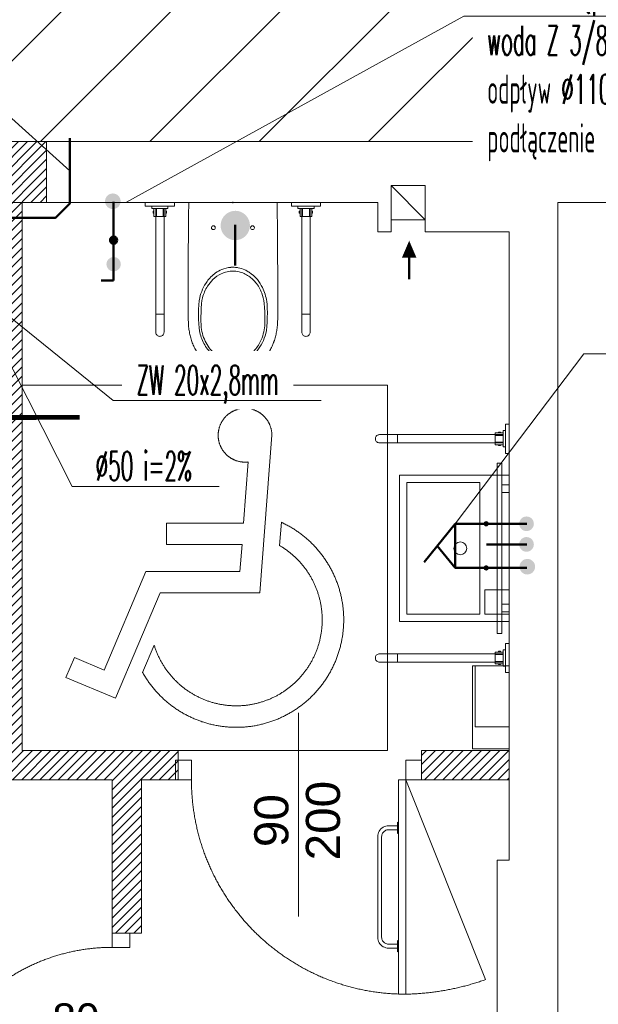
# Model space of a CAD drawing. Header units: millimetres. Extents: x -55054 to 44305, y -132338 to 49528.
# Tile 7 of 72: x 30292 to 32669, y -125379 to -121337. Entities that reach past the tile are written whole.
import ezdxf
from ezdxf import colors
from ezdxf.entities.mleader import LeaderData, LeaderLine
from ezdxf.enums import TextEntityAlignment as Align
from ezdxf.math import Vec2, Vec3

# ---------------------------------------------------------------- set-up
doc = ezdxf.new("R2010")
doc.units = ezdxf.units.MM
doc.header["$LTSCALE"] = 100
for name, pattern in [('DASHDOT', [25.4, 12.7, -6.35, 0, -6.35]), ('Kosów OSP 27-03-2026_xref$0$DASHED', [0.75, 0.5, -0.25]), ('Kosów OSP 27-03-2026_xref$0$HIDDEN', [0.375, 0.25, -0.125])]:
    doc.linetypes.add(name, pattern=pattern)
for name, color, linetype, lineweight in [('.WK_CW', 1, 'DASHDOT', 50), ('.WK_KANALIZACJA_SANITARNA', 30, 'Continuous', 50), ('.WK_WODA_OPIS', 7, 'Continuous', 13), ('.WK_ZW', 5, 'Continuous', 50), ('.XREF', 251, 'Continuous', 5), ('IS Woda', 7, 'Continuous', 0), ('Kosów OSP 27-03-2026_xref$0$A-wentyl', 8, 'Continuous', 5), ('Kosów OSP 27-03-2026_xref$0$A_drzwi', 8, 'Continuous', 5), ('Kosów OSP 27-03-2026_xref$0$A_hatch', 8, 'Continuous', 5), ('Kosów OSP 27-03-2026_xref$0$A_meble', 8, 'Continuous', 5), ('Kosów OSP 27-03-2026_xref$0$A_meble kuchnia lazienka', 8, 'Continuous', 5), ('Kosów OSP 27-03-2026_xref$0$A_meble łazienka i kuchnia', 8, 'Continuous', 5), ('Kosów OSP 27-03-2026_xref$0$A_opis pom', 8, 'Continuous', 5), ('Kosów OSP 27-03-2026_xref$0$A_opis stolarki', 8, 'Continuous', 5), ('Kosów OSP 27-03-2026_xref$0$A_SC_MUROWANA_DZIAŁOWA', 8, 'Continuous', 5), ('Kosów OSP 27-03-2026_xref$0$a_sciany nowe', 8, 'Continuous', 5), ('Kosów OSP 27-03-2026_xref$0$Arbeitspunkt(DIN)', 8, 'Continuous', 5), ('Kosów OSP 27-03-2026_xref$0$GEB-BEZUG', 8, 'Continuous', 5), ('Kosów OSP 27-03-2026_xref$0$GEB-KONTUR-A', 8, 'Continuous', 5), ('MSP-w-urządzenia', 60, 'Continuous', 50)]:
    doc.layers.add(name, color=color, linetype=linetype, lineweight=lineweight)
doc.styles.add('Kosów OSP 27-03-2026_xref$0$dar-styl', font='arial.ttf')
doc.styles.add('WYMIARY', font='romans.shx', dxfattribs={"width": 0.7})
doc.linetypes.add('CIR', pattern='A,2000,[19,dgnlstyle-lstyle.shx,S=1.684127,R=0,X=0,Y=0],2000,0,-250', length=4500)

# ---------------------------------------------------------------- blocks, each defined once
blk = doc.blocks.new('_None')
blk = doc.blocks.new('zawór WC P')
at = {"ltscale": 0.5}
h = blk.add_hatch(color=256, dxfattribs=at)
edge = h.paths.add_edge_path()
edge.add_arc((-98.5, 0), 29.7, 90.0003, 450.0003)
h = blk.add_hatch(color=256, dxfattribs=at)
edge = h.paths.add_edge_path()
edge.add_arc((0, 0), 14.8, 0, 360)
for p in [(-165.9, 51.3), (-14.8, 0)]:
    blk.add_line(p, (-165.9, 0), dxfattribs=at)
blk.add_circle((0, 0), 14.8, dxfattribs=at)
blk = doc.blocks.new('Kosów OSP 27-03-2026_xref$0$uchwyt_wc')
at = {"layer": 'Kosów OSP 27-03-2026_xref$0$A_meble'}
for p, q in [((-6, 0), (6, 0)), ((-6, -1.5), (-6, 0)), ((6, 0), (6, -1.5)), ((6, -1.5), (-6, -1.5)), ((-3.337, -1.5), (3.337, -1.5)), ((-3.337, -2.417), (-3.337, -1.5)), ((3.337, -2.417), (-3.337, -2.417)), ((-2.737, -3.52), (-2.433, -3.52)), ((-2.737, -4.4), (-2.737, -3.52)), ((-2.433, -2.417), (-1.7, -2.417)), ((-2.433, -5.698), (-2.433, -2.417)), ((-2.433, -3.52), (-2.433, -4.4)), ((-1.7, -2.417), (-1.7, -5.698)), ((-1.4, -5.698), (-1.4, -2.417)), ((1.4, -5.698), (1.4, -2.417)), ((2.434, -2.417), (1.7, -2.417)), ((1.7, -2.417), (1.7, -5.698)), ((2.434, -5.698), (2.434, -2.417)), ((2.737, -3.52), (2.434, -3.52)), ((2.434, -3.52), (2.434, -4.4)), ((2.737, -4.4), (2.737, -3.52)), ((3.337, -1.5), (3.337, -2.417)), ((-2.433, -4.4), (-2.737, -4.4)), ((-1.7, -5.698), (-2.433, -5.698)), ((-1.7, -5.698), (1.7, -5.698)), ((1.7, -5.698), (2.434, -5.698)), ((2.434, -4.4), (2.737, -4.4))]:
    blk.add_line(p, q, dxfattribs=at)
at = {"layer": 'Kosów OSP 27-03-2026_xref$0$A_meble', "linetype": 'Kosów OSP 27-03-2026_xref$0$HIDDEN', "ltscale": 20}
for p, q in [((-1.7, -2.417), (-1.7, -45.9)), ((1.7, -2.417), (1.7, -45.9)), ((-1.7, -45.9), (1.7, -45.9)), ((-1.7, -45.9), (-1.7, -53.26703)), ((1.7, -45.9), (1.7, -53.267)), ((-1.67417, -53.5622), (-1.7, -53.267)), ((-1.59748, -53.84843), (-1.67417, -53.5622)), ((-1.47225, -54.11699), (-1.59748, -53.84843)), ((-1.30229, -54.35972), (-1.47225, -54.11699)), ((-1.09274, -54.56927), (-1.30229, -54.35972)), ((-0.85001, -54.73924), (-1.09274, -54.56927)), ((-0.58145, -54.86447), (-0.85001, -54.73924)), ((-0.29522, -54.94117), (-0.58145, -54.86447)), ((-0.00003, -54.967), (-0.29522, -54.94117)), ((0.29517, -54.94118), (-0.00003, -54.967)), ((0.58143, -54.86448), (0.29517, -54.94118)), ((0.84999, -54.73925), (0.58143, -54.86448)), ((1.09272, -54.56929), (0.84999, -54.73925)), ((1.30225, -54.35976), (1.09272, -54.56929)), ((1.47222, -54.11703), (1.30225, -54.35976)), ((1.59746, -53.84847), (1.47222, -54.11703)), ((1.67417, -53.56222), (1.59746, -53.84847)), ((1.69999, -53.267), (1.67417, -53.56222))]:
    blk.add_line(p, q, dxfattribs=at)
blk = doc.blocks.new('Kosów OSP 27-03-2026_xref$0$Einfügepunkt')
at = {"layer": 'Kosów OSP 27-03-2026_xref$0$GEB-BEZUG'}
for p, q in [((-0.7, -0.7), (0.7, 0.7)), ((-0.7, 0.7), (0.7, -0.7))]:
    blk.add_line(p, q, dxfattribs=at)
blk = doc.blocks.new('Kosów OSP 27-03-2026_xref$0$A$C38E57718')
at = {"layer": 'Kosów OSP 27-03-2026_xref$0$Arbeitspunkt(DIN)', "color": 0, "ltscale": 25}
for q in [(175, 530.4), (177.5, 532.9), (180, 530.4), (177.5, 527.9)]:
    blk.add_line((177.5, 530.4), q, dxfattribs=at)
at = {"layer": 'Kosów OSP 27-03-2026_xref$0$GEB-KONTUR-A', "color": 0, "ltscale": 25}
for q in [(2.5, 530.4), (352.5, 530.4)]:
    blk.add_line((177.5, 530.4), q, dxfattribs=at)
for centre in [(100, 430.4), (255, 430.4)]:
    blk.add_circle(centre, 7.5, dxfattribs=at)
for points, knots in [([(0, 125.5), (0, 139.8), (0, 148.1), (0, 154.8), (0, 157.9), (0, 160.7), (0, 163.6), (0.1, 169.9), (0.1, 176.3), (0.1, 182.6), (0.3, 266.4), (1.1, 446.6), (2.5, 530.4)], [136.635416, 136.635416, 136.635416, 136.635416, 150.143042, 150.143042, 150.143042, 156.42736, 156.42736, 156.42736, 170.243588, 170.243588, 170.243588, 352.757439, 352.757439, 352.757439, 352.757439]), ([(355, 125.5), (355, 145.7), (355, 158.9), (354.9, 172.4), (354.9, 178.4), (354.9, 184.4), (354.9, 191.2), (354.9, 193.5), (354.9, 195.9), (354.9, 198.4), (354.5, 399.5), (353.3, 481), (352.5, 530.4)], [-39.988679, -39.988679, -39.988679, -39.988679, -38.055534, -38.055534, -38.055534, -37.200606, -37.200606, -37.200606, -36.906879, -36.906879, -36.906879, -24.523519, -24.523519, -24.523519, -24.523519]), ([(177.5, 273.9), (174.9, 273.9), (173.3, 273.9), (170.9, 273.7), (170.2, 273.7), (169.4, 273.6), (168.6, 273.6), (156.5, 272.6), (144.6, 269.5), (133.3, 264.8), (124.7, 261.2), (116.5, 256.6), (108.9, 251.3), (95.8, 242), (84.2, 230.4), (74.8, 217.3), (61, 198.3), (51.4, 176.2), (46.2, 153.2), (39.9, 125.9), (39.6, 49.1), (45.2, 21.7), (48.7, 4.4), (54.5, -12.4), (62.7, -27.9), (66.8, -35.6), (71.5, -43), (76.8, -50), (81.2, -55.9), (86.2, -61.6), (91.3, -66.7), (101.4, -76.6), (112.4, -84.6), (124, -90.7), (132.8, -95.2), (141.8, -98.6), (150.8, -100.9), (155.2, -102), (159.7, -102.9), (164.2, -103.4), (165.4, -103.6), (166.7, -103.7), (168, -103.8), (168.8, -103.9), (169.6, -104), (170.4, -104), (171.2, -104.1), (171.8, -104.1), (172.5, -104.2), (173.9, -104.2), (175.2, -104.3), (177.5, -104.3)], [28.004394, 28.004394, 28.004394, 28.004394, 29.30293, 29.30293, 29.30293, 29.708106, 29.708106, 29.708106, 35.957168, 35.957168, 35.957168, 40.748496, 40.748496, 40.748496, 48.999006, 48.999006, 48.999006, 61.003951, 61.003951, 61.003951, 75.223725, 75.223725, 75.223725, 84.195471, 84.195471, 84.195471, 88.66493, 88.66493, 88.66493, 92.450229, 92.450229, 92.450229, 99.872486, 99.872486, 99.872486, 105.491598, 105.491598, 105.491598, 108.301154, 108.301154, 108.301154, 109.096432, 109.096432, 109.096432, 109.613684, 109.613684, 109.613684, 110.098037, 110.098037, 110.098037, 111.11071, 111.11071, 111.11071, 111.11071]), ([(177.5, -104.3), (192.7, -104.3), (207.9, -100.9), (222, -94.9), (233.3, -90.1), (243.9, -83.6), (253.5, -75.8), (260.6, -70.1), (267.1, -63.6), (273, -56.5), (289.5, -37), (301.1, -13.2), (307.6, 11.8), (314.2, 37.4), (315.5, 112.5), (311.6, 138.6), (308.7, 157.8), (303, 176.7), (294.3, 194.1), (288.8, 205.1), (282.1, 215.5), (274.3, 225), (267.5, 233.2), (259.9, 240.7), (251.6, 247.2), (247.3, 250.6), (242.8, 253.6), (238.2, 256.4), (233.8, 259.1), (229.3, 261.5), (224.7, 263.5), (216, 267.4), (207.1, 270.2), (198.3, 271.9), (196.5, 272.3), (194.7, 272.6), (192.9, 272.8), (191.1, 273.1), (189.3, 273.3), (187.7, 273.5), (183.2, 273.9), (179.7, 273.9), (177.5, 273.9)], [27.869313, 27.869313, 27.869313, 27.869313, 41.575299, 41.575299, 41.575299, 52.635245, 52.635245, 52.635245, 60.846531, 60.846531, 60.846531, 83.793908, 83.793908, 83.793908, 107.299488, 107.299488, 107.299488, 124.629767, 124.629767, 124.629767, 135.606929, 135.606929, 135.606929, 145.142378, 145.142378, 145.142378, 150.002975, 150.002975, 150.002975, 154.620799, 154.620799, 154.620799, 163.457755, 163.457755, 163.457755, 165.242625, 165.242625, 165.242625, 167.08043, 167.08043, 167.08043, 172.29471, 172.29471, 172.29471, 172.29471]), ([(177.5, -95.6), (174.7, -95.6), (173.5, -95.5), (171.7, -95.4), (170.8, -95.4), (169.8, -95.3), (168.8, -95.2), (156.7, -94.1), (144.4, -90.8), (132.3, -85.2), (121.3, -80.1), (110.7, -73), (100.9, -64.1), (96.4, -59.9), (92, -55.4), (87.9, -50.4), (81.6, -42.8), (76.1, -34.6), (71.4, -25.9), (61.1, -6.8), (54.6, 14.3), (52, 35.9), (49.2, 59.1), (50.9, 131), (57, 153.5), (61.4, 169.7), (68.1, 185.2), (77.1, 199.3), (83.1, 208.6), (90.1, 217.3), (98.1, 225), (107.9, 234.5), (119.1, 242.5), (131.5, 248.3), (138.8, 251.8), (146.5, 254.5), (154.4, 256.3), (158.3, 257.2), (162.3, 257.9), (166.3, 258.3), (167.7, 258.5), (169.1, 258.6), (170.5, 258.7), (171.4, 258.8), (172.2, 258.8), (172.9, 258.9), (174.4, 258.9), (175.7, 259), (177.5, 259)], [-103.361031, -103.361031, -103.361031, -103.361031, -102.153064, -102.153064, -102.153064, -101.528375, -101.528375, -101.528375, -93.878439, -93.878439, -93.878439, -86.883114, -86.883114, -86.883114, -83.612115, -83.612115, -83.612115, -78.557039, -78.557039, -78.557039, -67.467319, -67.467319, -67.467319, -55.592933, -55.592933, -55.592933, -47.056013, -47.056013, -47.056013, -41.373665, -41.373665, -41.373665, -34.377625, -34.377625, -34.377625, -30.214393, -30.214393, -30.214393, -28.132777, -28.132777, -28.132777, -27.409104, -27.409104, -27.409104, -26.969776, -26.969776, -26.969776, -26.051161, -26.051161, -26.051161, -26.051161]), ([(177.5, 259), (179.7, 259), (180.9, 258.9), (182.2, 258.9), (182.9, 258.8), (183.6, 258.8), (184.4, 258.7), (185.8, 258.6), (187.2, 258.5), (188.5, 258.4), (198, 257.3), (207.5, 254.9), (217, 251.2), (223.4, 248.6), (229.8, 245.4), (235.7, 241.6), (247.7, 234.2), (258.3, 224.7), (267.3, 213.8), (277.8, 201.2), (286, 186.8), (292.1, 171.5), (301.1, 148.6), (305.1, 123.7), (304.2, 50.8), (303.3, 28.7), (298.5, 6.8), (289.7, -13.4), (283.4, -27.9), (274.9, -41.6), (264.5, -53.5), (258.3, -60.5), (251.4, -66.9), (243.9, -72.5), (235.8, -78.5), (226.9, -83.6), (217.5, -87.5), (211, -90.1), (204.3, -92.2), (197.4, -93.6), (194, -94.2), (190.6, -94.8), (187.1, -95.1), (186, -95.2), (184.9, -95.3), (183.8, -95.4), (182.8, -95.4), (181.9, -95.5), (181.1, -95.5), (180, -95.6), (178.9, -95.6), (177.5, -95.6)], [-106.662909, -106.662909, -106.662909, -106.662909, -105.765178, -105.765178, -105.765178, -105.284451, -105.284451, -105.284451, -104.454433, -104.454433, -104.454433, -98.802572, -98.802572, -98.802572, -94.942827, -94.942827, -94.942827, -87.250993, -87.250993, -87.250993, -78.322759, -78.322759, -78.322759, -64.937868, -64.937868, -64.937868, -53.01013, -53.01013, -53.01013, -44.378776, -44.378776, -44.378776, -39.277967, -39.277967, -39.277967, -33.739841, -33.739841, -33.739841, -29.916854, -29.916854, -29.916854, -28.005361, -28.005361, -28.005361, -27.410755, -27.410755, -27.410755, -26.832864, -26.832864, -26.832864, -26.093867, -26.093867, -26.093867, -26.093867]), ([(0, 125.5), (0, 122.5), (0, 120.7), (0.1, 119), (0.1, 117.9), (0.1, 116.9), (0.1, 115.7), (0.1, 114.4), (0.2, 113.1), (0.2, 111.9), (0.5, 55), (1.1, 46.3), (2.1, 37.7), (2.8, 31.1), (3.8, 24.6), (4.9, 18.1), (6.1, 11.6), (7.5, 5.1), (9.2, -1.3), (10.9, -7.7), (12.8, -14), (15, -20.2), (17.2, -26.4), (19.6, -32.6), (22.4, -38.6), (25.2, -44.6), (28.2, -50.5), (31.6, -56.2), (34.9, -61.9), (38.5, -67.4), (42.5, -72.7), (46.4, -78.1), (50.6, -83.2), (55, -88.1), (59.5, -92.9), (64.2, -97.6), (69.2, -101.9), (74.1, -106.3), (79.3, -110.4), (84.8, -114.2), (90.2, -118), (95.8, -121.5), (101.6, -124.6), (107.4, -127.8), (113.4, -130.6), (119.5, -133.1), (125.7, -135.5), (131.9, -137.6), (138.3, -139.4), (144.7, -141.1), (151.2, -142.4), (157.7, -143.3), (161, -143.7), (164.2, -144.1), (167.4, -144.3), (169, -144.4), (170.7, -144.5), (172.3, -144.6), (172.9, -144.6), (173.6, -144.6), (174.2, -144.6), (175, -144.6), (175.8, -144.6), (177.5, -144.6)], [-332.189937, -332.189937, -332.189937, -332.189937, -329.218237, -329.218237, -329.218237, -327.146226, -327.146226, -327.146226, -325.016181, -325.016181, -325.016181, -310.461173, -310.461173, -310.461173, -299.344875, -299.344875, -299.344875, -288.179961, -288.179961, -288.179961, -276.990983, -276.990983, -276.990983, -265.824355, -265.824355, -265.824355, -254.649596, -254.649596, -254.649596, -243.397422, -243.397422, -243.397422, -232.139051, -232.139051, -232.139051, -220.947153, -220.947153, -220.947153, -209.75001, -209.75001, -209.75001, -198.530298, -198.530298, -198.530298, -187.308564, -187.308564, -187.308564, -176.091701, -176.091701, -176.091701, -164.862462, -164.862462, -164.862462, -159.345705, -159.345705, -159.345705, -156.587327, -156.587327, -156.587327, -155.463134, -155.463134, -155.463134, -153.828948, -153.828948, -153.828948, -153.828948]), ([(177.5, -144.6), (181, -144.6), (183.1, -144.6), (185.5, -144.4), (186.4, -144.4), (187.4, -144.3), (188.5, -144.2), (189.7, -144.1), (190.8, -144), (191.9, -143.9), (193.7, -143.7), (195.5, -143.5), (197.3, -143.3), (203.8, -142.4), (210.3, -141.1), (216.7, -139.4), (223.1, -137.6), (229.3, -135.5), (235.5, -133.1), (241.5, -130.6), (247.5, -127.8), (253.4, -124.6), (259.1, -121.5), (264.7, -118), (270.2, -114.2), (275.6, -110.4), (280.8, -106.4), (285.8, -101.9), (288.3, -99.8), (290.7, -97.5), (293.1, -95.2), (295.2, -93.1), (297.3, -91), (299.4, -88.7), (299.6, -88.5), (299.8, -88.3), (300, -88.1), (304.1, -83.6), (308.3, -78.5), (312.5, -72.7), (316.2, -67.7), (319.9, -62.2), (323.4, -56.2), (326.6, -50.8), (329.7, -44.9), (332.6, -38.6), (334.8, -33.9), (336.8, -28.8), (338.7, -23.9), (339.2, -22.7), (339.6, -21.4), (340, -20.2), (342.3, -13.9), (344.2, -7.6), (345.8, -1.3), (347.5, 5.2), (348.9, 11.7), (350.1, 18.1), (351.3, 24.7), (352.2, 31.3), (352.9, 37.7), (353.7, 44.9), (354.2, 52), (354.6, 58.8), (354.7, 60.5), (354.7, 62.2), (354.8, 111.9), (354.9, 116.4), (355, 120.1), (355, 125.5)], [-249.468063, -249.468063, -249.468063, -249.468063, -247.389424, -247.389424, -247.389424, -246.552522, -246.552522, -246.552522, -245.702741, -245.702741, -245.702741, -244.35302, -244.35302, -244.35302, -239.388605, -239.388605, -239.388605, -234.427585, -234.427585, -234.427585, -229.540403, -229.540403, -229.540403, -224.79559, -224.79559, -224.79559, -220.188204, -220.188204, -220.188204, -217.927696, -217.927696, -217.927696, -215.977622, -215.977622, -215.977622, -215.800489, -215.800489, -215.800489, -212.034758, -212.034758, -212.034758, -208.731053, -208.731053, -208.731053, -205.760278, -205.760278, -205.760278, -203.531859, -203.531859, -203.531859, -202.989756, -202.989756, -202.989756, -200.163456, -200.163456, -200.163456, -197.251602, -197.251602, -197.251602, -194.233435, -194.233435, -194.233435, -190.848719, -190.848719, -190.848719, -190.015237, -190.015237, -190.015237, -187.464004, -187.464004, -187.464004, -187.464004])]:
    blk.add_open_spline(points, degree=3, knots=knots, dxfattribs=at)
at = {"color": 0, "ltscale": 25}
blk.add_blockref('Kosów OSP 27-03-2026_xref$0$Einfügepunkt', (177.5, 530.4), dxfattribs=at)
blk = doc.blocks.new('Kosów OSP 27-03-2026_xref$0$mw_niepelnosprawni_symbol_001')
at = {"color": 0, "linetype": 'Kosów OSP 27-03-2026_xref$0$DASHED', "lineweight": 0, "ltscale": 25}
for p, q in [((-75, 75), (-75, -75)), ((75, 75), (-75, 75)), ((75, -75), (75, 75)), ((-22.61, -10.31), (-27.54, 54.43)), ((-15.94, 18.36), (-17.86, 43.48)), ((-30.71, 9.14), (-31.43, 18.7)), ((15.76, 18.36), (-15.94, 18.36)), ((15.76, 18.36), (15.76, 9.54)), ((15.76, 9.54), (-15.27, 9.54)), ((-14.43, -1.49), (-15.27, 9.54)), ((24.24, -1.49), (-14.43, -1.49)), ((41.38, -41.96), (24.24, -1.49)), ((18.4, -10.31), (-22.61, -10.31)), ((36.68, -53.49), (18.4, -10.31)), ((25.58, -42.9), (20.83, -31.68)), ((53.59, -36.86), (41.38, -41.96)), ((57.03, -44.98), (53.59, -36.86)), ((57.03, -44.98), (36.68, -53.49)), ((-75, -75), (75, -75))]:
    blk.add_line(p, q, dxfattribs=at)
for centre, radius, start, end in [((-16.51, 54.43), 11.03, 262.9906, 180), ((-12.92, -21.34), 44.12, 114.819, 330.7514), ((-12.92, -21.34), 35.29, 120.2681, 342.9591)]:
    blk.add_arc(centre, radius, start, end, dxfattribs=at)
blk = doc.blocks.new('*U192')
at = {"color": 0}
for p, q in [((0, -91.5), (-88, -91.5)), ((-88, -94.5), (-88, -91.5)), ((0, -91.5), (0, -94.5)), ((0, -94.5), (-88, -94.5))]:
    blk.add_line(p, q, dxfattribs=at)
for points in [[(8, -6.5), (8, 0), (0, 0), (0, -6.5)], [(8, -101), (8, -94.5), (0, -94.5), (0, -101)]]:
    blk.add_lwpolyline(points, close=True, dxfattribs=at)
at = {"color": 0, "linetype": 'Kosów OSP 27-03-2026_xref$0$DASHED', "ltscale": 15}
blk.add_arc((0, -94.5), 88, 90, 178.0464, dxfattribs=at)
at = {"layer": 'Kosów OSP 27-03-2026_xref$0$A_opis stolarki'}
blk.add_line((-56.09, -50.5), (27.54, -50.5), dxfattribs=at)
at = {"layer": 'Kosów OSP 27-03-2026_xref$0$A_opis stolarki', "ltscale": 0.5, "style": 'Kosów OSP 27-03-2026_xref$0$dar-styl', "text_generation_flag": 2}
blk.add_attdef('ODPORNOŚĆ_OGNIOWA', text='', height=15, rotation=270, dxfattribs=at).set_placement((52.16, -50.5), align=Align.TOP_CENTER)
at = {"layer": 'Kosów OSP 27-03-2026_xref$0$A_opis stolarki', "ltscale": 0.5, "style": 'Kosów OSP 27-03-2026_xref$0$dar-styl'}
blk.add_attdef('SYMBOL_DRZWI1', text='', height=14, dxfattribs=at).set_placement((-16.77, -50.5), align=Align.BOTTOM_CENTER)
blk.add_attdef('SYMBOL_DRZWI2', text='', height=14, dxfattribs=at).set_placement((-16.77, -53.5), align=Align.TOP_CENTER)
blk = doc.blocks.new('Kosów OSP 27-03-2026_xref$0$A$C69D56E1C')
at = {"layer": 'Kosów OSP 27-03-2026_xref$0$A_hatch'}
h = blk.add_hatch(dxfattribs=at)
h.set_pattern_fill('COMMON_BRICK', color=256)
h.set_pattern_definition([(45, (105094.091, 4849.73), (-1.88090404, 1.88090404), [])])
h.paths.add_polyline_path([(-1643.27, -880.46), (-1643.27, -868.46), (-1553.27, -868.46), (-1553.27, -793.46), (-1361.27, -793.46), (-1361.27, -805.46), (-1541.27, -805.46), (-1541.27, -880.46)])
h.paths.add_polyline_path([(-1410.27, -132.46), (-1410.27, -369.46), (-1361.27, -369.46), (-1361.27, -432.46), (-1349.27, -432.46), (-1349.27, -369.46), (-1334.27, -369.46), (-1334.27, -357.46), (-1398.27, -357.46), (-1398.27, -235.46), (-1398.27, -132.46)])
h.paths.add_polyline_path([(-1478.27, -107.46), (-1478.27, -132.46), (-1388.27, -132.46), (-1388.27, -107.46)])
h.paths.add_polyline_path([(-1234.27, -369.46), (-1234.27, -357.46), (-1198.27, -357.46), (-1198.27, -369.46)])
at = {"layer": 'Kosów OSP 27-03-2026_xref$0$A_SC_MUROWANA_DZIAŁOWA'}
h = blk.add_hatch(dxfattribs=at)
h.set_pattern_fill('ANSI31', color=256, scale=10, style=0)
h.paths.add_polyline_path([(-718.27, 482.54), (-1643.27, 482.54), (-1643.27, -107.46), (-718.27, -107.46)])
blk.add_lwpolyline([(-1643.27, 482.54), (-718.27, 482.54), (-718.27, -107.46), (-1643.27, -107.46)], close=True)
at = {"layer": 'Kosów OSP 27-03-2026_xref$0$A-wentyl'}
for points in [[(-1246.76, -139.54), (-1246.76, -144.46)], [(-1232.76, -139.54), (-1232.76, -144.46)]]:
    blk.add_lwpolyline(points, dxfattribs=at)
blk.add_lwpolyline([(-1239.34, -155.15, 6, 0, 0), (-1239.34, -148.15, 0, 0, 0)], format="xyseb", dxfattribs=at)
at = {"layer": 'Kosów OSP 27-03-2026_xref$0$A-wentyl', "const_width": 1}
blk.add_lwpolyline([(-1239.34, -164.05), (-1239.34, -155.15)], dxfattribs=at)
at = {"layer": 'Kosów OSP 27-03-2026_xref$0$A_drzwi', "linetype": 'Kosów OSP 27-03-2026_xref$0$DASHED', "ltscale": 15}
blk.add_lwpolyline([(-1240.77, -369.46), (-1208.03, -451.5, -0.081086), (-1240.77, -457.46, 1.192591)], format="xyb", dxfattribs=at)
at = {"layer": 'Kosów OSP 27-03-2026_xref$0$A_meble łazienka i kuchnia'}
for p, q in [((-1243.77, -386.73), (-1243.77, -391.59)), ((-1244.17, -391.1), (-1244.13, -391.08)), ((-1243.77, -391.59), (-1243.77, -435.33)), ((-1243.77, -435.33), (-1243.77, -440.19))]:
    blk.add_line(p, q, dxfattribs=at)
for points in [[(-1201.27, -239.46), (-1203.27, -239.46), (-1203.27, -309.46), (-1201.27, -309.46)], [(-1243.27, -244.46), (-1243.27, -304.46), (-1198.27, -304.46), (-1198.27, -244.46)], [(-1240.27, -247.46), (-1240.27, -301.46), (-1210.27, -301.46), (-1210.27, -247.46)], [(-1201.27, -248.37), (-1198.27, -248.37), (-1198.27, -251.54), (-1201.27, -251.54)], [(-1208.27, -301.46), (-1198.27, -301.46), (-1198.27, -291.46), (-1208.27, -291.46)], [(-1201.27, -300.55), (-1198.27, -300.55), (-1198.27, -297.38), (-1201.27, -297.38)], [(-1213.27, -322.71), (-1213.27, -356.71), (-1198.27, -356.71), (-1198.27, -322.71)], [(-1212.27, -322.71), (-1212.27, -347.71), (-1198.27, -347.71), (-1198.27, -322.71)]]:
    blk.add_lwpolyline(points, close=True, dxfattribs=at)
for points in [[(-1243.77, -391.59), (-1244.17, -391.35), (-1244.17, -391.1), (-1244.17, -389.97), (-1244.17, -388.35), (-1244.17, -386.97), (-1243.77, -386.73)], [(-1244.17, -388.35), (-1247.84, -388.35), (-1248.4, -388.39), (-1248.97, -388.5), (-1249.52, -388.69), (-1250.05, -388.94), (-1250.53, -389.27), (-1250.97, -389.65), (-1251.35, -390.09), (-1251.68, -390.58), (-1251.93, -391.1), (-1252.12, -391.65), (-1252.24, -392.22), (-1252.27, -392.78), (-1252.27, -434.14), (-1252.24, -434.7), (-1252.12, -435.27), (-1251.93, -435.82), (-1251.68, -436.34), (-1251.35, -436.83), (-1250.97, -437.27), (-1250.53, -437.65), (-1250.05, -437.97), (-1249.52, -438.23), (-1248.97, -438.42), (-1248.4, -438.53), (-1247.84, -438.57), (-1244.17, -438.57)], [(-1244.17, -389.97), (-1247.79, -389.97), (-1248.19, -390), (-1248.55, -390.07), (-1248.9, -390.19), (-1249.23, -390.35), (-1249.54, -390.56), (-1249.82, -390.8), (-1250.06, -391.08), (-1250.27, -391.39), (-1250.43, -391.72), (-1250.55, -392.07), (-1250.63, -392.43), (-1250.65, -392.83), (-1250.65, -434.09), (-1250.63, -434.48), (-1250.55, -434.85), (-1250.43, -435.2), (-1250.27, -435.53), (-1250.06, -435.84), (-1249.82, -436.12), (-1249.54, -436.36), (-1249.23, -436.57), (-1248.9, -436.73), (-1248.55, -436.85), (-1248.19, -436.92), (-1247.79, -436.95), (-1244.17, -436.95)], [(-1243.77, -435.33), (-1244.17, -435.57), (-1244.17, -436.95), (-1244.17, -438.57), (-1244.17, -439.95), (-1243.77, -440.19)]]:
    blk.add_lwpolyline(points, dxfattribs=at)
blk.add_circle((-1218.32, -274.46), 2.65, dxfattribs=at)
at = {"layer": 'Kosów OSP 27-03-2026_xref$0$A_opis pom', "const_width": 2}
blk.add_lwpolyline([(-1820.5, -221.93), (-1374.7, -220.64)], dxfattribs=at)
at = {"layer": 'Kosów OSP 27-03-2026_xref$0$A_SC_MUROWANA_DZIAŁOWA'}
for p, q in [((-718.27, -107.46), (-1388.27, -107.46)), ((-1246.76, -125.54), (-1246.76, -139.54)), ((-1232.76, -125.54), (-1246.76, -125.54)), ((-1246.76, -125.54), (-1232.76, -139.54)), ((-1232.76, -139.54), (-1232.76, -125.54)), ((-1361.27, -132.46), (-1388.27, -132.46)), ((-1252.27, -132.46), (-1361.27, -132.46)), ((-1246.76, -139.54), (-1232.76, -139.54)), ((-1246.76, -144.46), (-1252.27, -144.46)), ((-1198.27, -144.46), (-1232.76, -144.46)), ((-1203.27, -402.46), (-1198.27, -402.46))]:
    blk.add_line(p, q, dxfattribs=at)
for points in [[(-1388.27, -107.46), (-1388.27, -132.46)], [(-1203.27, -107.46), (-718.27, -107.46)], [(-1252.27, -144.46), (-1252.27, -132.46)], [(-1178.27, -556.46), (-1178.27, -132.46), (-722.27, -132.46)], [(-1198.27, -402.46), (-1198.27, -144.46)], [(-1203.27, -556.46), (-1203.27, -402.46)]]:
    blk.add_lwpolyline(points, dxfattribs=at)
at = {"layer": 'Kosów OSP 27-03-2026_xref$0$a_sciany nowe'}
for p, q in [((-1334.27, -369.46), (-1334.27, -357.46)), ((-1234.27, -369.46), (-1234.27, -357.46)), ((-1198.27, -369.46), (-1198.27, -357.46)), ((-1361.27, -432.46), (-1361.27, -369.46)), ((-1349.27, -432.46), (-1349.27, -369.46)), ((-1349.27, -432.46), (-1361.27, -432.46))]:
    blk.add_line(p, q, dxfattribs=at)
blk.add_lwpolyline([(-1478.27, -107.46), (-1388.27, -107.46), (-1388.27, -132.46), (-1478.27, -132.46)], close=True, dxfattribs=at)
for points in [[(-1398.27, -132.46), (-1410.27, -132.46), (-1410.27, -369.46), (-1361.27, -369.46)], [(-1398.27, -132.46), (-1398.27, -132.46), (-1398.27, -357.46), (-1334.27, -357.46)], [(-1234.27, -357.46), (-1198.27, -357.46)], [(-1349.27, -369.46), (-1334.27, -369.46)], [(-1234.27, -369.46), (-1198.27, -369.46)]]:
    blk.add_lwpolyline(points, dxfattribs=at)
at = {"layer": 'Kosów OSP 27-03-2026_xref$0$A_drzwi', "rotation": 90.0000000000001}
blk.add_blockref('*U192', (-1335.27, -369.46), dxfattribs=at).add_auto_attribs({'SYMBOL_DRZWI1': '90', 'SYMBOL_DRZWI2': '200'})
at = {"layer": 'Kosów OSP 27-03-2026_xref$0$A_drzwi', "xscale": 0.8910781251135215, "yscale": 0.8910781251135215, "zscale": 0.8910781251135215}
blk.add_blockref('*U192', (-1361.27, -432.46), dxfattribs=at).add_auto_attribs({'SYMBOL_DRZWI1': '80', 'SYMBOL_DRZWI2': '200'})
at = {"layer": 'Kosów OSP 27-03-2026_xref$0$A_hatch', "ltscale": 12, "xscale": -1}
blk.add_blockref('Kosów OSP 27-03-2026_xref$0$mw_niepelnosprawni_symbol_001', (-1323.27, -282.46), dxfattribs=at)
at = {"layer": 'Kosów OSP 27-03-2026_xref$0$A_meble łazienka i kuchnia'}
blk.add_blockref('Kosów OSP 27-03-2026_xref$0$uchwyt_wc', (-1341.74, -132.46), dxfattribs=at)
at = {"layer": 'Kosów OSP 27-03-2026_xref$0$A_meble łazienka i kuchnia', "xscale": 0.1036988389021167, "yscale": 0.1036988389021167, "zscale": 0.1036988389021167, "rotation": 360}
blk.add_blockref('Kosów OSP 27-03-2026_xref$0$A$C38E57718', (-1330.14, -187.46), dxfattribs=at)
at = {"layer": 'Kosów OSP 27-03-2026_xref$0$A_meble łazienka i kuchnia', "xscale": -1}
for p, rotation in [((-1281.74, -132.46), 359.9999999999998), ((-1198.27, -229.46), 269.9999999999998)]:
    blk.add_blockref('Kosów OSP 27-03-2026_xref$0$uchwyt_wc', p, dxfattribs=dict(at, rotation=rotation))
at = {"layer": 'Kosów OSP 27-03-2026_xref$0$A_meble łazienka i kuchnia', "rotation": 270.0000000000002}
blk.add_blockref('Kosów OSP 27-03-2026_xref$0$uchwyt_wc', (-1198.27, -319.46), dxfattribs=at)
blk = doc.blocks.new('Kosów OSP 27-03-2026_xref')
at = {"layer": 'Kosów OSP 27-03-2026_xref$0$A_meble kuchnia lazienka'}
blk.add_blockref('Kosów OSP 27-03-2026_xref$0$A$C69D56E1C', (6868.75, -8255.4), dxfattribs=at)
blk = doc.blocks.new('wylewka U ZL')
at = {"ltscale": 0.5}
h = blk.add_hatch(color=256, dxfattribs=at)
edge = h.paths.add_edge_path()
edge.add_arc((-127.4, 90.6), 10.8, -270, 90, ccw=False)
h = blk.add_hatch(color=256, dxfattribs=at)
edge = h.paths.add_edge_path()
edge.add_arc((-127.4, -90.6), 10.8, -270, 90, ccw=False)
for p, q in [((0, 90.6), (-128.3, 90.6)), ((0, 0), (0, 90.6)), ((0, 90.6), (127.7, -67.2))]:
    blk.add_line(p, q, dxfattribs=at)
at = {"linetype": 'DASHDOT', "ltscale": 3}
for p, q in [((0, 0), (0, -90.6)), ((73.4, 0), (0, -90.6)), ((0, -90.6), (-128.3, -90.6))]:
    blk.add_line(p, q, dxfattribs=at)

msp = doc.modelspace()

# ---------------------------------------------------------------- linework, layer by layer
at = {"layer": '.WK_KANALIZACJA_SANITARNA', "color": 3, "ltscale": 0.1, "elevation": -141.5}
msp.add_lwpolyline([(30250.2, -122151.1), (30438.9, -122151.1), (30498.5, -122091.5), (30498.5, -121824.3)], dxfattribs=at)
at = {"layer": '.WK_ZW', "ltscale": 10}
msp.add_line((30677.7, -122242.6, -141.5), (30677.7, -122085.1, -141.5), dxfattribs=at)

# ---------------------------------------------------------------- block references
at = {"layer": '.XREF', "xscale": 10, "yscale": 10, "zscale": 10}
msp.add_blockref('Kosów OSP 27-03-2026_xref', (-24402.4, -38209.1, -141.5), dxfattribs=at)
at = {"layer": 'MSP-w-urządzenia', "rotation": 89.99999999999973}
msp.add_blockref('zawór WC P', (30677.7, -122242.6, -141.5), dxfattribs=at)

# ---------------------------------------------------------------- next in the draw order: leaders
at = {"layer": '.WK_WODA_OPIS'}
ml = msp.add_multileader_mtext('Standard', dxfattribs=at)
ml.set_content('\\W0.5;Miska ustępowa \\Pwoda Z 3/8" h=90 cm\\Podpływ %%C110 h=0cm\\Ppodłączenie do istniejących podejść', color=256, style='WYMIARY')
ml.set_leader_properties(linetype='ByLayer', lineweight=-1)
ml.set_arrow_properties(name='NONE')
ml.build(insert=Vec2(0, 0))
ml.multileader.update_dxf_attribs({"text_left_attachment_type": 6, "text_right_attachment_type": 6, "dogleg_length": 86.4, "arrow_head_size": 40})
ctx = ml.context
ctx.base_point, ctx.char_height, ctx.arrow_head_size, ctx.landing_gap_size, ctx.plane_origin = Vec3(32202.2, -121322.4, 524.5), 120, 40, 10, Vec3(-52138469.6, -7134639.4, 524.5)
ctx.left_attachment, ctx.right_attachment = 6, 6
notes = []
notes.append((ctx, [(0, (1, 1, 0), (32115.8, -121322.4, 524.5), (1, 0), 86.4, [(0, [(30727.7, -122087.7, 524.5)], 0, [])])]))
ctx.mtext.insert, ctx.mtext.line_spacing_style = Vec3(32212.2, -121162.4, 524.5), 2
ctx.mtext.has_bg_fill, ctx.mtext.bg_color, ctx.mtext.bg_scale_factor, ctx.mtext.bg_transparency, ctx.mtext.use_window_bg_color = 1, -1027028792, 1.5, 0, 1
for ctx, leaders in notes:
    for number, flags, end, landing, length, lines in leaders:
        leader = LeaderData()
        leader.index, (leader.has_last_leader_line, leader.has_dogleg_vector, leader.attachment_direction) = number, flags
        leader.last_leader_point, leader.dogleg_vector, leader.dogleg_length = Vec3(end), Vec3(landing), length
        for number, points, colour, breaks in lines:
            line = LeaderLine()
            line.index, line.vertices, line.color, line.breaks = number, Vec3.list(points), colors.encode_raw_color(colour), breaks
            leader.lines.append(line)
        ctx.leaders.append(leader)

# ---------------------------------------------------------------- next in the draw order: hatches: boundary and pattern name
at = {"layer": '.WK_KANALIZACJA_SANITARNA', "ltscale": 0.1, "extrusion": (0, 0, -1)}
h = msp.add_hatch(color=256, dxfattribs=at)
edge = h.paths.add_edge_path(flags=0)
edge.add_arc((-31177.5, -122182.2), 60.3, -235.0308, 124.9692, ccw=False)
at = {"layer": '.WK_ZW', "ltscale": 10, "extrusion": (0, 0, -1)}
h = msp.add_hatch(color=256, dxfattribs=at)
edge = h.paths.add_edge_path(flags=0)
edge.add_arc((-30674.5, -122082.7), 32, -145.0308, 214.9692, ccw=False)

# ---------------------------------------------------------------- next in the draw order: linework, layer by layer
at = {"layer": '.WK_KANALIZACJA_SANITARNA', "ltscale": 0.1}
msp.add_line((31177.4, -122346, -141.5), (31177.4, -122180, -141.5), dxfattribs=at)

# ---------------------------------------------------------------- next in the draw order: leaders
at = {"layer": '.WK_WODA_OPIS'}
ml = msp.add_multileader_mtext('Standard', dxfattribs=at)
ml.set_content('\\W0.5;ZW 20x2,8mm', color=256, style='WYMIARY')
ml.set_leader_properties(linetype='ByLayer', lineweight=-1)
ml.set_arrow_properties(name='NONE')
ml.build(insert=Vec2(0, 0))
ml.multileader.update_dxf_attribs({"text_left_attachment_type": 6, "text_right_attachment_type": 6, "dogleg_length": 86.4, "arrow_head_size": 40})
ctx = ml.context
ctx.base_point, ctx.char_height, ctx.arrow_head_size, ctx.landing_gap_size, ctx.plane_origin = Vec3(30761.8, -122899.7, -141.5), 120, 40, 10, Vec3(-6974811.9, -52293185.1, -141.5)
ctx.left_attachment, ctx.right_attachment = 6, 6
notes = []
notes.append((ctx, [(0, (1, 1, 0), (30675.4, -122900.8, -141.5), (1, 0), 86.4, [(0, [(30064.3, -122407.5, -141.5)], 0, [])])]))
ctx.mtext.insert, ctx.mtext.line_spacing_style = Vec3(30771.8, -122756.8, -141.5), 2
ctx.mtext.has_bg_fill, ctx.mtext.bg_color, ctx.mtext.bg_scale_factor, ctx.mtext.bg_transparency, ctx.mtext.use_window_bg_color = 1, -1027028792, 1.5, 0, 1
ml = msp.add_multileader_mtext('Standard', dxfattribs=at)
ml.set_content('\\W0.5;Umywalka \\Pwoda Z+C 3/8" h=50 cm\\Podpływ %%C50 h=45cm\\Ppodłączenie do istniejących podejść\\Pwłączenie skroplin od klimatyzacji \\Ppoprzez zasyfonowanie', color=256, style='WYMIARY')
ml.set_leader_properties(linetype='ByLayer', lineweight=-1)
ml.set_arrow_properties(name='NONE')
ml.build(insert=Vec2(0, 0))
ml.multileader.update_dxf_attribs({"text_left_attachment_type": 6, "text_right_attachment_type": 6, "dogleg_length": 86.4, "arrow_head_size": 40})
ctx = ml.context
ctx.base_point, ctx.char_height, ctx.arrow_head_size, ctx.landing_gap_size, ctx.plane_origin = Vec3(32695, -122708.6, 524.5), 120, 40, 10, Vec3(-52138813.6, -7133431, 524.5)
ctx.left_attachment, ctx.right_attachment = 6, 6
notes.append((ctx, [(0, (1, 1, 0), (32608.7, -122708.6, 524.5), (1, 0), 86.4, [(0, [(32080.5, -123406.8, 524.5)], 0, [])])]))
ctx.mtext.insert, ctx.mtext.line_spacing_style = Vec3(32705, -122548.6, 524.5), 2
ctx.mtext.has_bg_fill, ctx.mtext.bg_color, ctx.mtext.bg_scale_factor, ctx.mtext.bg_transparency, ctx.mtext.use_window_bg_color = 1, -1027028792, 1.5, 0, 1
for ctx, leaders in notes:
    for number, flags, end, landing, length, lines in leaders:
        leader = LeaderData()
        leader.index, (leader.has_last_leader_line, leader.has_dogleg_vector, leader.attachment_direction) = number, flags
        leader.last_leader_point, leader.dogleg_vector, leader.dogleg_length = Vec3(end), Vec3(landing), length
        for number, points, colour, breaks in lines:
            line = LeaderLine()
            line.index, line.vertices, line.color, line.breaks = number, Vec3.list(points), colors.encode_raw_color(colour), breaks
            leader.lines.append(line)
        ctx.leaders.append(leader)

# ---------------------------------------------------------------- next in the draw order: hatches: boundary and pattern name
at = {"layer": '.WK_KANALIZACJA_SANITARNA', "ltscale": 0.1, "extrusion": (0, 0, -1)}
h = msp.add_hatch(color=256, dxfattribs=at)
edge = h.paths.add_edge_path(flags=0)
edge.add_arc((-32373.7, -123491.4), 30.1, -145.0308, 214.9692, ccw=False)
at = {"layer": '.WK_ZW', "ltscale": 10, "extrusion": (0, 0, -1)}
h = msp.add_hatch(color=256, dxfattribs=at)
edge = h.paths.add_edge_path(flags=0)
edge.add_arc((-32376.9, -123583), 32, -145.0308, 214.9692, ccw=False)
at = {"layer": 'IS Woda', "linetype": 'CIR', "lineweight": 13, "ltscale": 0.05, "extrusion": (0, 0, -1)}
h = msp.add_hatch(color=1, dxfattribs=at)
edge = h.paths.add_edge_path(flags=0)
edge.add_arc((-32373.7, -123406.8), 30.1, -145.0308, 214.9692, ccw=False)

# ---------------------------------------------------------------- next in the draw order: linework, layer by layer
at = {"layer": '.WK_CW', "ltscale": 5}
msp.add_line((32208.8, -123406.8, -141.5), (32374.8, -123406.8, -141.5), dxfattribs=at)
at = {"layer": '.WK_KANALIZACJA_SANITARNA', "ltscale": 0.1}
msp.add_line((32208.8, -123491.4, -141.5), (32374.8, -123491.4, -141.5), dxfattribs=at)
at = {"layer": '.WK_ZW', "ltscale": 10}
msp.add_line((32208.8, -123588, -141.5), (32374.8, -123588, -141.5), dxfattribs=at)

# ---------------------------------------------------------------- next in the draw order: block references
at = {"layer": 'MSP-w-urządzenia', "xscale": -1, "rotation": 359.9999999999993}
msp.add_blockref('wylewka U ZL', (32080.5, -123497.4, -141.5), dxfattribs=at)

# ---------------------------------------------------------------- next in the draw order: leaders
at = {"layer": '.WK_WODA_OPIS'}
ml = msp.add_multileader_mtext('Standard', dxfattribs=at)
ml.set_content('\\W0.5;Włączenie do istn. instalacji \\Pprowadzonej w posadzce', color=256, style='WYMIARY')
ml.set_leader_properties(linetype='ByLayer', lineweight=-1)
ml.set_arrow_properties(name='NONE')
ml.build(insert=Vec2(0, 0))
ml.multileader.update_dxf_attribs({"text_left_attachment_type": 6, "text_right_attachment_type": 6, "dogleg_length": 86.4, "arrow_head_size": 40})
ctx = ml.context
ctx.base_point, ctx.char_height, ctx.arrow_head_size, ctx.landing_gap_size, ctx.plane_origin = Vec3(28255.1, -121196.9, 3799.8), 120, 40, 10, Vec3(-6982182.9, 52058846.4, 3799.8)
ctx.left_attachment, ctx.right_attachment = 6, 6
notes = []
notes.append((ctx, [(0, (1, 1, 0), (29652.9, -121196.9, 3799.8), (-1, 0), 86.4, [(0, [(30498.5, -121957.9, 3799.8)], 0, [])])]))
ctx.mtext.insert, ctx.mtext.line_spacing_style = Vec3(28265.1, -121036.9, 3799.8), 2
ctx.mtext.has_bg_fill, ctx.mtext.bg_color, ctx.mtext.bg_scale_factor, ctx.mtext.bg_transparency, ctx.mtext.use_window_bg_color = 1, -1027028792, 1.5, 0, 1
ml = msp.add_multileader_mtext('Standard', dxfattribs=at)
ml.set_content('\\W0.5;%%c50 i=2%', color=256, style='WYMIARY')
ml.set_leader_properties(linetype='ByLayer', lineweight=-1)
ml.set_arrow_properties(name='NONE')
ml.build(insert=Vec2(0, 0))
ml.multileader.update_dxf_attribs({"text_left_attachment_type": 6, "text_right_attachment_type": 6, "dogleg_length": 86.4, "arrow_head_size": 40})
ctx = ml.context
ctx.base_point, ctx.char_height, ctx.arrow_head_size, ctx.landing_gap_size, ctx.plane_origin = Vec3(30594, -123253.6, -141.5), 120, 40, 10, Vec3(-6974979.6, -52293537.9, -141.5)
ctx.left_attachment, ctx.right_attachment = 6, 6
notes.append((ctx, [(0, (1, 1, 0), (30507.6, -123253.6, -141.5), (1, 0), 86.4, [(0, [(30192.6, -122636.3, -141.5)], 0, [])])]))
ctx.mtext.insert, ctx.mtext.line_spacing_style = Vec3(30604, -123109.6, -141.5), 2
ctx.mtext.has_bg_fill, ctx.mtext.bg_color, ctx.mtext.bg_scale_factor, ctx.mtext.bg_transparency, ctx.mtext.use_window_bg_color = 1, -1027028792, 1.5, 0, 1
for ctx, leaders in notes:
    for number, flags, end, landing, length, lines in leaders:
        leader = LeaderData()
        leader.index, (leader.has_last_leader_line, leader.has_dogleg_vector, leader.attachment_direction) = number, flags
        leader.last_leader_point, leader.dogleg_vector, leader.dogleg_length = Vec3(end), Vec3(landing), length
        for number, points, colour, breaks in lines:
            line = LeaderLine()
            line.index, line.vertices, line.color, line.breaks = number, Vec3.list(points), colors.encode_raw_color(colour), breaks
            leader.lines.append(line)
        ctx.leaders.append(leader)

doc.saveas('drawing.dxf')
